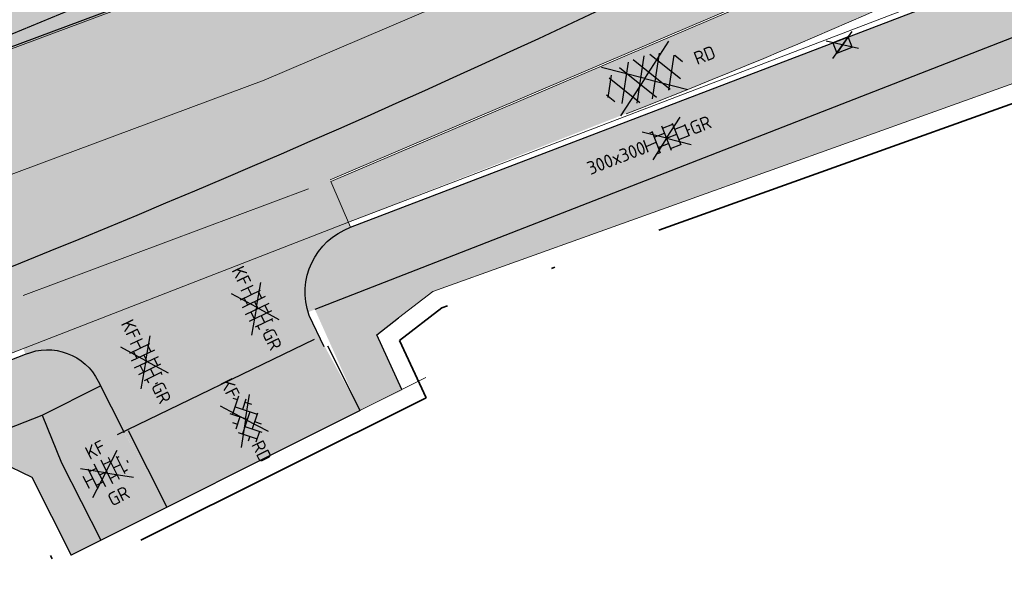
# Model space of a CAD drawing. Header units: metres. Extents: x 132493 to 135358, y 502695 to 503216.
# Tile 7 of 37: x 132621 to 132648, y 502773 to 502788. Entities that reach past the tile are written whole.
import ezdxf
from ezdxf.enums import TextEntityAlignment as Align

# ---------------------------------------------------------------- set-up
doc = ezdxf.new("R2010")
doc.units = ezdxf.units.M
doc.linetypes.add('XX-PROJECTGRENS', pattern=[18, 12, -3, 0, -3])
for name, color, linetype, lineweight, plot in [('ARC- frezen asfalt rood', 232, 'Continuous', 20, False), ('ARC- frezen asfalt zwart', 174, 'Continuous', 35, False), ('ARC- groen', 92, 'Continuous', 35, False), ('ARC- opbreken bss kf kv rood', 10, 'Continuous', 20, False), ('ARC-opbreken asfalt rood', 11, 'Continuous', 20, False), ('ARC-opbreken asfalt zwart', 252, 'Continuous', 20, False), ('ARC-opbreken bss kf hv grijs', 220, 'Continuous', 20, False)]:
    doc.layers.add(name, color=color, linetype=linetype, lineweight=lineweight, plot=plot)
doc.layers.add('ARC-opbreken karteltegels 300x300', color=9, linetype='Continuous', plot=False)
for name, color, linetype, lineweight in [('B-WE-VH-KANTVERHARDING-G', 2, 'Continuous', 25), ('N-WE-KG-GRENS_WERKGRENS-G', 5, 'XX-PROJECTGRENS', 35), ('N-WE-VH-KANTVERHARDING-G', 2, 'Continuous', 18), ('N-WE-VH-VERHARDING_ASFALT_ZAAGSNEDE-G', 7, 'VH-ZAAGSNEDE', 25), ('N03-WE-VH-KANTVERHARDING-G', 2, 'Continuous', 25), ('V-WE-RI-KOLK-S', 7, 'Continuous', 25), ('V-WE-VH-GOOT_TEGEL-G', 170, 'Continuous', 18), ('V-WE-VH-KANTOPSLUITING_OPSLUITBAND_60X150-G', 32, 'VH-OPSLUITBAND_60X150-V', 25), ('V-WE-VH-KANTOPSLUITING_TROTTOIRBAND_130 150-G', 210, 'VH-TROTTOIRBAND_130-150-V', 25), ('V-WE-VH-KANTOPSLUITING_TROTTOIRBAND_180 200-G', 10, 'VH-TROTTOIRBAND_180-200-V', 25), ('V-WE-VH-VERHARDING_ASFALT-S', 2, 'Continuous', 25), ('V-WE-VH-VERHARDING_BETONSTRAATSTEEN_HALFSTEENS-S', 2, 'Continuous', 25), ('V-WE-VH-VERHARDING_BETONSTRAATSTEEN_KEPER-S', 2, 'Continuous', 25), ('V-WE-VH-VERHARDING_TEGEL_HALFST-S', 2, 'Continuous', 25), ('V-WE-VW-MARKERING_LANGS_STREEP_13_010-G', 7, 'VW-1-3_STREEP-V', 13), ('V-WE-VW-MARKERING_LANGS_STREEP_DOORGETROKKEN_010-G', 7, 'CONTINUOUS-V', 13)]:
    doc.layers.add(name, color=color, linetype=linetype, lineweight=lineweight)
doc.styles.add('NLCS-ISO', font='NLCS-ISO.ttf')
doc.linetypes.add('CONTINUOUS-V', pattern='A,3.5,[24,NLCS.SHX,S=0.5,R=0,X=0,Y=0],3.5', length=7)
doc.linetypes.add('VH-OPSLUITBAND_60X150-V', pattern='A,4,-2,2,-2,2,[24,NLCS.SHX,S=1,R=0,X=0,Y=0],2,-2,2,-2', length=20)
doc.linetypes.add('VH-TROTTOIRBAND_130-150-V', pattern='A,2.5,[24,NLCS.SHX,S=1,R=0,X=0,Y=0],2.5,-2,2,-2,2,-2', length=15)
doc.linetypes.add('VH-TROTTOIRBAND_180-200-V', pattern='A,5,[24,NLCS.SHX,S=1,R=0,X=0,Y=0],5,-2,2,-2,2,-2', length=20)
doc.linetypes.add('VH-ZAAGSNEDE', pattern='A,1e-05,-2.54,[181,NLCS.SHX,S=2.54,R=0,X=-2.54,Y=0],-5.08,[181,NLCS.SHX,S=2.54,R=180,X=2.54,Y=0],-2.54', length=10.16001)
doc.linetypes.add('VW-1-3_STREEP-V', pattern='A,1,-3,0.5,[24,NLCS.SHX,S=0.5,R=0,X=0,Y=0],0.5,-3', length=8)

# ---------------------------------------------------------------- blocks, each defined once
blk = doc.blocks.new('V-SVH-BSS_KEIFORMAAT_HALFST_KL-SO')
for p, q in [((3.33066907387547e-16, -1.215633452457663e-16), (-2.795956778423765, 2.012935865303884)), ((-1.871609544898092, -1.501752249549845), (-1.871609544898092, 1.501752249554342)), ((-0.8216095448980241, -1.746491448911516), (-0.8216095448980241, 1.74649144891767)), ((3.33066907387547e-16, -2.464634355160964e-16), (2.795956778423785, 2.012935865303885)), ((0.2283904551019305, -1.795922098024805), (0.2283904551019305, 1.795922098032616)), ((1.278390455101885, -1.667504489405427), (1.278390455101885, 1.667504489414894)), ((-2.921609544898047, -0.9167434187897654), (-2.921609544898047, 0.9167434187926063)), ((-2.921609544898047, 0.0855414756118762), (-1.871609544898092, 0.0855414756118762)), ((-1.871609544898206, 1.135541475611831), (-0.8216095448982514, 1.135541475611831)), ((-0.8216095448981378, 0.0855414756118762), (0.2283904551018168, 0.0855414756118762)), ((0.2283904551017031, 1.135541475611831), (1.278390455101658, 1.135541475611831)), ((1.278390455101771, 0.0855414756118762), (2.328390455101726, 0.0855414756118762)), ((2.328390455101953, -1.309937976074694), (2.328390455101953, 1.309937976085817)), ((2.328390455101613, 1.135541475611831), (2.634101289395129, 1.135541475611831)), ((3.378390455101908, -0.1772992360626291), (3.378390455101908, 0.1772992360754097)), ((3.378390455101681, 0.0855414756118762), (3.391063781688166, 0.0855414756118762)), ((0, -1.215633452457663e-16), (-3.12887873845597, -2.252621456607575)), ((-1.871609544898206, -0.964458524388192), (-0.8216095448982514, -0.964458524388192)), ((6.661338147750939e-16, -2.464634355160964e-16), (3.12887873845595, -2.252621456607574)), ((0.2283904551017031, -0.964458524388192), (1.278390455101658, -0.964458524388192)), ((2.328390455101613, -0.964458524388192), (2.866444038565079, -0.964458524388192))]:
    blk.add_line(p, q)
at = {"style": 'NLCS-ISO'}
blk.add_attdef('FORMAAT', text='', height=1.8, dxfattribs=at).set_placement((-3.39489953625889, -4.18367562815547e-15), align=Align.MIDDLE_RIGHT)
blk.add_attdef('KLEUR', text='', height=1.8, dxfattribs=at).set_placement((3.39489953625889, -9.094947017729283e-16), align=Align.MIDDLE_LEFT)
at = {"style": 'NLCS-ISO', "flags": 1}
blk.add_attdef('FUNCTIE', text='', height=1.8, dxfattribs=at).set_placement((0.1159930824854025, -3.584775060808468), align=Align.MIDDLE_CENTER)
blk = doc.blocks.new('V-SVH-BSS_KEIFORMAAT_KEPER_KL-SO')
for p, q in [((3.33066907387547e-16, -1.215633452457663e-16), (-2.795956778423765, 2.012935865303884)), ((-2.150701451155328, -0.5274137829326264), (0.07668490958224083, 1.699972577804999)), ((-2.150701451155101, 0.9575104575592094), (-1.491136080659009, 1.61707582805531)), ((-0.0233001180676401, 1.799957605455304), (1.56160915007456, 0.2150483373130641)), ((3.33066907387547e-16, -2.464634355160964e-16), (2.795956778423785, 2.012935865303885)), ((0.819147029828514, 0.9575104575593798), (1.48126162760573, 1.619625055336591)), ((-3.361200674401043, -0.2529887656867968), (-2.893163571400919, 0.2150483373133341)), ((-3.230866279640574, 0.552751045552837), (-1.408239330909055, -1.269875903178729)), ((-2.443047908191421, 1.249856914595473), (-1.408239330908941, 0.2150483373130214)), ((-1.697265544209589, -1.558902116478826), (0.07668490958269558, 0.2150483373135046)), ((-0.6657772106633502, 0.9575104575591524), (1.561609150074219, -1.269875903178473)), ((0.8191470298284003, -0.5274137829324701), (2.540532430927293, 1.193971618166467)), ((1.135075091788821, -1.696409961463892), (3.046533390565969, 0.2150483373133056)), ((2.304071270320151, 0.9575104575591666), (3.386689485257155, -0.1251077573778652)), ((0, -1.215633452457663e-16), (-3.12887873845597, -2.252621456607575)), ((-0.6657772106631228, -0.5274137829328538), (0.5803163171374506, -1.773507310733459)), ((-0.4383699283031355, -1.784930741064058), (0.0766849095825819, -1.269875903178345)), ((6.661338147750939e-16, -2.464634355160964e-16), (3.12887873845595, -2.252621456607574)), ((2.304071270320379, -0.5274137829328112), (2.796901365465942, -1.020243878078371))]:
    blk.add_line(p, q)
at = {"style": 'NLCS-ISO'}
blk.add_attdef('FORMAAT', text='', height=1.8, dxfattribs=at).set_placement((-3.394710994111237, -0.01897021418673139), align=Align.MIDDLE_RIGHT)
blk.add_attdef('KLEUR', text='', height=1.8, dxfattribs=at).set_placement((3.39489953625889, -7.275957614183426e-16), align=Align.MIDDLE_LEFT)
at = {"style": 'NLCS-ISO', "flags": 1}
blk.add_attdef('FUNCTIE', text='', height=1.8, dxfattribs=at).set_placement((0.1159930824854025, -3.584775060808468), align=Align.MIDDLE_CENTER)
blk = doc.blocks.new('V-SVH-TEGEL_300X300_DIK_HALFST_KL-SO')
at = {"transparency": 33554636}
h = blk.add_hatch(color=21, dxfattribs=at)
h.dxf.hatch_style = 1
h.paths.add_polyline_path([(1.110223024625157e-15, 0.7500000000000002), (-1.499999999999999, 0.7500000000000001), (-1.499999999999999, -0.75), (1.221245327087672e-15, -0.7500000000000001)])
h.paths.add_polyline_path([(1.500000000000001, 1.5), (1.221245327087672e-15, 1.5), (1.221245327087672e-15, 0), (1.500000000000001, 0)])
h.paths.add_polyline_path([(1.500000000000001, 0), (1.221245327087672e-15, 0), (1.221245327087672e-15, -0.7500000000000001), (1.221245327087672e-15, -1.5), (1.500000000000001, -1.5)])
h.paths.add_polyline_path([(3, 0.7500000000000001), (1.500000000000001, 0.75), (1.500000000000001, 0), (1.500000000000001, -0.7500000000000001), (3, -0.7500000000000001)])
at = {"ltscale": 0.1}
for p, q in [((7.789103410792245e-16, -9.893538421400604e-16), (-2.789007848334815, 2.00793301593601)), ((7.789103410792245e-16, -9.893538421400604e-16), (2.789007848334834, 2.00793301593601)), ((4.475976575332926e-16, -9.893538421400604e-16), (-2.80811061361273, -2.021685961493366)), ((1.110223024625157e-15, -9.893538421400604e-16), (2.808110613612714, -2.021685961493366))]:
    blk.add_line(p, q, dxfattribs=at)
for p, q in [((-1.83708385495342, 1.5), (-1.499999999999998, 1.5)), ((-1.499999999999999, -1.600165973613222), (-1.499999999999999, 1.600165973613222)), ((1.110223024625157e-15, -1.78372119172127), (1.110223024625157e-15, 1.78372119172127)), ((2.220446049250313e-15, 1.5), (1.500000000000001, 1.5)), ((1.500000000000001, -1.600165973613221), (1.500000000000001, 1.600165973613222)), ((-3.08021532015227, 0.7500000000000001), (-2.999999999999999, 0.7500000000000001)), ((-2.999999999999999, -0.8349495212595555), (-2.999999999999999, 0.834949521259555)), ((-2.999999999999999, 0), (-1.499999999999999, 0)), ((-1.499999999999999, 0.7500000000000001), (1.110223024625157e-15, 0.7500000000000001)), ((0, 0), (1.500000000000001, 0)), ((1.500000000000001, 0.7500000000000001), (3, 0.7500000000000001)), ((3, -0.8349495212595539), (3, 0.8349495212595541)), ((3, 0), (3.39489953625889, 0)), ((-3.08021532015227, -0.7500000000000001), (-3, -0.7500000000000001)), ((-1.5, -0.7500000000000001), (0, -0.7500000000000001)), ((1.499999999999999, -0.7500000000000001), (3, -0.7500000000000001)), ((-1.837083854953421, -1.5), (-1.499999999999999, -1.5)), ((1.110223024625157e-15, -1.5), (1.500000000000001, -1.5))]:
    blk.add_line(p, q)
at = {"style": 'NLCS-ISO'}
blk.add_attdef('FORMAAT', text='', height=1.8, dxfattribs=at).set_placement((-3.18021532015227, -2.887924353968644e-16), align=Align.MIDDLE_RIGHT)
blk.add_attdef('KLEUR', text='', height=1.8, dxfattribs=at).set_placement((3.49489953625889, -6.891423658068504e-16), align=Align.MIDDLE_LEFT)
at = {"style": 'NLCS-ISO', "flags": 1}
blk.add_attdef('FUNCTIE', text='', height=1.8, dxfattribs=at).set_placement((0.1159930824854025, -3.584775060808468), align=Align.MIDDLE_CENTER)
blk = doc.blocks.new('V-SRI-KOLK_TROTTOIR-SO')
blk.add_hatch(color=256).paths.add_polyline_path([(1.12499999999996, 0.7499999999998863), (-1.124999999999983, 0.7499999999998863), (-1.124999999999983, -0.7499999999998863)])
at = {"ltscale": 0.1}
for p, q in [((-1.875000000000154, 1.25), (1.875000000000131, -1.25)), ((1.875000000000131, 1.25), (-1.875000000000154, -1.25))]:
    blk.add_line(p, q, dxfattribs=at)
blk.add_line((-1.124999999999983, -0.7499999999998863), (1.12499999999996, 0.7499999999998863))
at = {"flags": 128}
blk.add_lwpolyline([(-1.124999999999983, -0.7499999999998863), (1.12499999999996, -0.7499999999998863), (1.12499999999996, 0.7499999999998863), (-1.124999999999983, 0.7499999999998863)], close=True, dxfattribs=at)
blk = doc.blocks.new('V-SVH-ASFALT-SO')
for p, q in [((1.110223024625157e-16, -2.498001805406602e-16), (-4.895333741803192, 3.524372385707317)), ((1.110223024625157e-16, -4.024558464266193e-16), (4.895333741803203, 3.524372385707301)), ((-3.33066907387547e-16, -2.498001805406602e-16), (-4.895333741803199, -3.524372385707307)), ((5.551115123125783e-16, -4.024558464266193e-16), (4.895333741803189, -3.524372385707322))]:
    blk.add_line(p, q)
at = {"ltscale": 0.1}
for p, q in [((-4.100111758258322, -2.048697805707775), (-1.242826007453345, 2.900266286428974)), ((-2.190445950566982, -2.741059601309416), (1.077105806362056, 2.918506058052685)), ((2.677281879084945, -2.619009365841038), (-0.5432607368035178, 2.959134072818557)), ((4.510772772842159, -1.794708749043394), (1.852845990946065, 2.808955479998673)), ((-5.554205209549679, -0.567261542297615), (-4.018330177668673, 2.092952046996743)), ((-1.82940820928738, -2.81319315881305), (-4.495765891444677, 1.805073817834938)), ((0.5636441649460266, -2.958081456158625), (-2.659220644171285, 2.624084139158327)), ((-0.01487396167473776, -2.972858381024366), (3.131131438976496, 2.476182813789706)), ((2.466129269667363, -2.675634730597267), (4.87972582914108, 1.504837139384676)), ((5.637525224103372, 0.2536987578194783), (4.955691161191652, 1.434669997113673)), ((-4.910060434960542, -1.477346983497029), (-5.644711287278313, -0.2048943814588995))]:
    blk.add_line(p, q, dxfattribs=at)
at = {"style": 'NLCS-ISO'}
blk.add_attdef('KLEUR', text='', height=1.8, dxfattribs=at).set_placement((7.295467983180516, 1.13686837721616e-13), align=Align.MIDDLE_LEFT)
at = {"style": 'NLCS-ISO', "flags": 1}
blk.add_attdef('FUNCTIE', text='', height=1.8, dxfattribs=at).set_placement((0.1159930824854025, -3.584775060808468), align=Align.MIDDLE_CENTER)

msp = doc.modelspace()

# ---------------------------------------------------------------- hatches: boundary and pattern name
at = {"layer": 'ARC- frezen asfalt rood', "transparency": 33554559}
h = msp.add_hatch(color=256, dxfattribs=at)
h.dxf.hatch_style = 1
edge = h.paths.add_edge_path()
edge.add_line((132606.9074913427, 502781.6349959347), (132601.9711631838, 502779.6457928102))
edge.add_line((132601.9711631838, 502779.6457928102), (132601.8025762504, 502780.0844041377))
edge.add_line((132601.8025762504, 502780.0844041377), (132607.1200437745, 502782.1282139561))
edge.add_line((132607.1200437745, 502782.1282139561), (132607.9904995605, 502782.4627803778))
edge.add_line((132607.9904995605, 502782.4627803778), (132614.1784228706, 502784.8411566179))
edge.add_arc((132507.6238599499, 503062.0687258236), 297.0000000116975, 291.0246504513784, 298.0560384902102)
edge.add_line((132647.3133283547, 502799.9697894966), (132655.8336121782, 502804.3530980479))
edge.add_line((132655.8336121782, 502804.3530980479), (132662.330889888, 502808.0191114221))
edge.add_line((132662.330889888, 502808.0191114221), (132662.917157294, 502807.0563820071))
edge.add_line((132662.917157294, 502807.0563820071), (132658.7071933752, 502804.4430879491))
edge.add_line((132658.7071933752, 502804.4430879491), (132650.1431581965, 502800.0826974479))
edge.add_line((132650.1431581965, 502800.0826974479), (132641.5791230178, 502795.7223069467))
edge.add_line((132641.5791230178, 502795.7223069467), (132634.0089774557, 502792.486417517))
edge.add_line((132634.0089774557, 502792.486417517), (132626.4388318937, 502789.2505280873))
edge.add_line((132626.4388318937, 502789.2505280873), (132622.0922223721, 502787.6265798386))
edge.add_line((132622.0922223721, 502787.6265798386), (132617.7456128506, 502786.0026315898))
edge.add_line((132617.7456128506, 502786.0026315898), (132606.9074913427, 502781.6349959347))
at = {"layer": 'ARC- frezen asfalt zwart', "transparency": 33554559}
h = msp.add_hatch(color=256, dxfattribs=at)
h.dxf.hatch_style = 1
edge = h.paths.add_edge_path()
edge.add_line((132610.477823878, 502777.1515689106), (132603.9013782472, 502774.6238611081))
edge.add_line((132603.9013782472, 502774.6238611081), (132601.9711866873, 502779.645723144))
edge.add_line((132601.9711866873, 502779.645723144), (132609.8605039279, 502782.8250253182))
edge.add_line((132609.8605039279, 502782.8250253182), (132615.4185538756, 502785.0648541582))
edge.add_line((132615.4185538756, 502785.0648541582), (132616.9571850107, 502785.6849044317))
edge.add_line((132616.9571850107, 502785.6849044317), (132617.7456128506, 502786.0026315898))
edge.add_line((132617.7456128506, 502786.0026315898), (132622.0922223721, 502787.6265798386))
edge.add_line((132622.0922223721, 502787.6265798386), (132626.4388318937, 502789.2505280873))
edge.add_line((132626.4388318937, 502789.2505280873), (132634.0089774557, 502792.486417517))
edge.add_line((132634.0089774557, 502792.486417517), (132641.5791230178, 502795.7223069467))
edge.add_line((132641.5791230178, 502795.7223069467), (132658.0890852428, 502804.1283773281))
edge.add_line((132658.0890852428, 502804.1283773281), (132658.7071933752, 502804.4430879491))
edge.add_line((132658.7071933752, 502804.4430879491), (132662.917157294, 502807.0563820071))
edge.add_line((132662.917157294, 502807.0563820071), (132665.1404071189, 502803.4055087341))
edge.add_line((132665.1404071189, 502803.4055087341), (132660.5996610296, 502800.6944218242))
edge.add_line((132660.5996610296, 502800.6944218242), (132641.2498470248, 502790.2926818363))
edge.add_arc((132507.6238599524, 503062.0687258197), 302.8500000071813, 291.02465045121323, 296.1822770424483, ccw=False)
edge.add_line((132616.2772248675, 502779.3806135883), (132610.477823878, 502777.1515689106))
at = {"layer": 'ARC- groen', "transparency": 33554559}
h = msp.add_hatch(color=256, dxfattribs=at)
h.dxf.hatch_style = 1
edge = h.paths.add_edge_path()
edge.add_line((132631.4054424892, 502777.7916787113), (132630.256841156, 502777.247423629))
edge.add_line((132630.256841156, 502777.247423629), (132629.0307205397, 502779.9901028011))
edge.add_line((132629.0307205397, 502779.9901028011), (132655.8488824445, 502790.46102311))
edge.add_line((132655.8488824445, 502790.46102311), (132673.7791809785, 502796.9048593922))
edge.add_line((132673.7791809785, 502796.9048593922), (132680.6767034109, 502798.1287400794))
edge.add_line((132680.6767034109, 502798.1287400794), (132702.8041054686, 502805.7911155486))
edge.add_line((132702.8041054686, 502805.7911155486), (132706.0666608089, 502803.4513689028))
edge.add_line((132706.0666608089, 502803.4513689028), (132709.5320707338, 502801.4656345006))
edge.add_line((132709.5320707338, 502801.4656345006), (132714.3589433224, 502799.6839681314))
edge.add_line((132714.3589433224, 502799.6839681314), (132718.1829484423, 502799.0334569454))
edge.add_line((132718.1829484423, 502799.0334569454), (132724.9933336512, 502798.3213010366))
edge.add_arc((132719.5625666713, 502813.1759430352), 15.81624541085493, 258.7611903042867, 290.0821055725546, ccw=False)
edge.add_line((132716.4799999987, 502797.6630000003), (132706.478, 502800.1730000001))
edge.add_line((132706.478, 502800.1730000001), (132700.243, 502800.7580000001))
edge.add_line((132700.243, 502800.7580000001), (132690.259, 502798.842))
edge.add_line((132690.259, 502798.842), (132677.518, 502796.707))
edge.add_line((132677.518, 502796.707), (132666.2425, 502792.67975))
edge.add_line((132666.2425, 502792.67975), (132654.9670000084, 502788.6525000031))
edge.add_line((132654.9670000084, 502788.6525000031), (132632.2339999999, 502780.4849999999))
edge.add_line((132632.2339999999, 502780.4849999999), (132630.71, 502779.303))
edge.add_line((132630.71, 502779.303), (132631.4054424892, 502777.7916787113))
h = msp.add_hatch(color=256, dxfattribs=at)
h.dxf.hatch_style = 1
h.paths.add_polyline_path([(132621.342, 502775.434), (132620.472, 502775.846), (132610.2450480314, 502771.94804035), (132578.195402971, 502759.5484177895), (132554.7621623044, 502750.4691031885), (132553.4366119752, 502749.7693328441), (132547.8280000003, 502747.8660000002), (132551.3844730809, 502750.3379714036), (132572.3897454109, 502757.7742682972), (132599.9834770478, 502768.570769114), (132621.6218336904, 502777.1162757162), (132622.1505094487, 502775.8294411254), (132623.2169049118, 502773.7154443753), (132622.4030303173, 502773.3071184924)])
at = {"layer": 'ARC- opbreken bss kf kv rood', "transparency": 33554559}
h = msp.add_hatch(color=256, dxfattribs=at)
h.dxf.hatch_style = 1
h.paths.add_polyline_path([(132630.256841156, 502777.247423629), (132625.0074169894, 502774.6137552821), (132623.8315563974, 502776.6764956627), (132629.1525671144, 502779.2452772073)])
at = {"layer": 'ARC-opbreken asfalt rood', "transparency": 33554559}
h = msp.add_hatch(color=256, dxfattribs=at)
h.dxf.hatch_style = 1
edge = h.paths.add_edge_path()
edge.add_line((132642.4084900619, 502789.0078917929), (132629.4654233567, 502783.4753254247))
edge.add_line((132629.4654233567, 502783.4753254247), (132629.9390061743, 502782.3674102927))
edge.add_line((132629.9390061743, 502782.3674102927), (132639.0987539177, 502785.9507348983))
edge.add_arc((132573.7762453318, 502948.528686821), 175.2102182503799, 291.8898632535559, 297.8708558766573)
edge.add_arc((132551.3801495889, 502988.3743146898), 220.9067304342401, 298.1746233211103, 302.8322718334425)
edge.add_line((132671.151708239, 502802.7549264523), (132674.9798542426, 502805.1379552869))
edge.add_arc((132675.5568956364, 502804.9336349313), 0.6121466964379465, 130.4787349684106, 160.5018280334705, ccw=False)
edge.add_line((132675.159510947, 502805.3992624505), (132683.8168412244, 502811.8594456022))
edge.add_line((132683.8168412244, 502811.8594456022), (132688.2240719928, 502815.1481636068))
edge.add_line((132688.2240719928, 502815.1481636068), (132692.111493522, 502818.0489949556))
edge.add_line((132692.111493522, 502818.0489949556), (132691.1696907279, 502819.2533457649))
edge.add_line((132691.1696907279, 502819.2533457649), (132681.8789308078, 502811.9880452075))
edge.add_line((132681.8789308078, 502811.9880452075), (132674.0493462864, 502806.3161088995))
edge.add_arc((132487.1648960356, 503110.3812189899), 356.905294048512, 295.78347378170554, 301.57570907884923, ccw=False)
h = msp.add_hatch(color=256, dxfattribs=at)
h.dxf.hatch_style = 1
edge = h.paths.add_edge_path()
edge.add_arc((132507.4783668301, 503061.9957036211), 296.9999999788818, 293.5335926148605, 298.0560384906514)
edge.add_line((132647.1678352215, 502799.8967673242), (132640.9221690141, 502796.9833740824))
edge.add_arc((132211.4670437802, 503791.3016666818), 1083.097674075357, 291.10233250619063, 293.35995556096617, ccw=False)
edge.add_line((132601.4198855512, 502780.8377372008), (132584.2963725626, 502774.2436177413))
edge.add_line((132584.2963725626, 502774.2436177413), (132555.0181968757, 502762.8935225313))
edge.add_line((132555.0181968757, 502762.8935225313), (132554.6595542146, 502762.9679163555))
edge.add_line((132554.6595542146, 502762.9679163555), (132549.6413489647, 502761.1410581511))
edge.add_line((132549.6413489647, 502761.1410581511), (132546.631757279, 502758.8619718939))
edge.add_line((132546.631757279, 502758.8619718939), (132609.595622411, 502783.0626210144))
edge.add_line((132609.595622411, 502783.0626210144), (132617.518882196, 502786.1332651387))
edge.add_line((132617.518882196, 502786.1332651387), (132626.0665090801, 502789.6983431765))
at = {"layer": 'ARC-opbreken asfalt zwart', "transparency": 33554559}
h = msp.add_hatch(color=256, dxfattribs=at)
h.dxf.hatch_style = 1
edge = h.paths.add_edge_path()
edge.add_line((132542.6574000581, 502737.6582342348), (132541.5642100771, 502739.9460541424))
edge.add_arc((132549.1544326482, 502743.8116374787), 8.517876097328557, 156.3459370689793, 206.989042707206, ccw=False)
edge.add_arc((132549.0310849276, 502744.0400568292), 8.314781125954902, 105.3222990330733, 157.4467454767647, ccw=False)
edge.add_line((132546.8339170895, 502752.0592861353), (132552.2134781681, 502753.9740788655))
edge.add_line((132552.2134781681, 502753.9740788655), (132557.5932724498, 502755.8889546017))
edge.add_line((132557.5932724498, 502755.8889546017), (132570.3060108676, 502760.5562361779))
edge.add_line((132570.3060108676, 502760.5562361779), (132587.2085848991, 502767.0628532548))
edge.add_line((132587.2085848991, 502767.0628532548), (132604.3378343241, 502773.6454104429))
edge.add_line((132604.3378343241, 502773.6454104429), (132610.3522363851, 502776.0152365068))
edge.add_line((132610.3522363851, 502776.0152365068), (132610.7914440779, 502774.89186464))
edge.add_line((132610.7914440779, 502774.89186464), (132629.946172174, 502782.3674725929))
edge.add_line((132629.946172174, 502782.3674725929), (132629.4457708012, 502783.521301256))
edge.add_line((132629.4457708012, 502783.521301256), (132636.8794727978, 502786.6988673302))
edge.add_line((132636.8794727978, 502786.6988673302), (132644.3131747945, 502789.8764334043))
edge.add_line((132644.3131747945, 502789.8764334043), (132659.3371157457, 502797.8111709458))
edge.add_line((132659.3371157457, 502797.8111709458), (132674.02161844, 502806.3577633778))
edge.add_line((132674.02161844, 502806.3577633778), (132681.8495977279, 502812.0285368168))
edge.add_line((132681.8495977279, 502812.0285368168), (132686.4735523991, 502815.6490851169))
edge.add_line((132686.4735523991, 502815.6490851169), (132691.0975070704, 502819.269633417))
edge.add_line((132691.0975070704, 502819.269633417), (132692.111493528, 502818.0489949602))
edge.add_line((132692.111493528, 502818.0489949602), (132700.8198885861, 502824.8224037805))
edge.add_arc((132705.8126267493, 502825.7804194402), 5.083820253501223, 128.3147865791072, 190.8619944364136, ccw=False)
edge.add_line((132702.6607520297, 502829.7692681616), (132707.6340645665, 502834.2650724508))
edge.add_line((132707.6340645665, 502834.2650724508), (132703.6845605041, 502838.6724343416))
edge.add_line((132703.6845605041, 502838.6724343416), (132700.4295760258, 502835.6602799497))
edge.add_arc((132697.8671535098, 502839.2314731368), 4.395387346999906, 291.83038647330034, 305.66040768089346, ccw=False)
edge.add_line((132699.5016231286, 502835.1512845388), (132693.1849634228, 502830.3395372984))
edge.add_line((132693.1849634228, 502830.3395372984), (132691.5953764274, 502829.1161219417))
edge.add_line((132691.5953764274, 502829.1161219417), (132692.3128260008, 502828.1875244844))
edge.add_line((132692.3128260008, 502828.1875244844), (132685.5311444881, 502822.9564708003))
edge.add_line((132685.5311444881, 502822.9564708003), (132677.9232088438, 502817.087039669))
edge.add_line((132677.9232088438, 502817.087039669), (132674.1875716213, 502814.3808556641))
edge.add_line((132674.1875716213, 502814.3808556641), (132670.4519343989, 502811.6746716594))
edge.add_line((132670.4519343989, 502811.6746716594), (132664.5918498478, 502808.0370813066))
edge.add_line((132664.5918498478, 502808.0370813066), (132662.9435269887, 502807.0139009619))
edge.add_line((132662.9435269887, 502807.0139009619), (132665.1404071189, 502803.4055087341))
edge.add_arc((132507.6238599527, 503062.0687258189), 302.850000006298, 291.02465045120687, 301.3399036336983, ccw=False)
edge.add_line((132616.2772248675, 502779.3806135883), (132603.9013782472, 502774.6238611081))
edge.add_line((132603.9013782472, 502774.6238611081), (132601.8014091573, 502780.0874406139))
edge.add_line((132601.8014091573, 502780.0874406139), (132598.5355846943, 502778.8287106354))
edge.add_line((132598.5355846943, 502778.8287106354), (132600.6343866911, 502773.3681676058))
edge.add_line((132600.6343866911, 502773.3681676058), (132586.8220156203, 502768.0592758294))
edge.add_line((132586.8220156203, 502768.0592758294), (132569.9624061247, 502761.5791543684))
edge.add_line((132569.9624061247, 502761.5791543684), (132548.8760524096, 502753.474451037))
edge.add_line((132548.8760524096, 502753.474451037), (132546.915124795, 502758.5762803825))
edge.add_line((132546.915124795, 502758.5762803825), (132545.2169418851, 502757.9103835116))
edge.add_arc((132550.2329967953, 502743.8358061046), 14.941704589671, 109.6156177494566, 156.7877672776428)
edge.add_arc((132550.2329967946, 502743.8358061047), 14.94170458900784, 156.7877672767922, 203.9599168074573)
edge.add_line((132536.5788221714, 502737.7680180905), (132537.7063082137, 502735.2924518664))
edge.add_line((132537.7063082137, 502735.2924518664), (132542.6574000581, 502737.6582342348))
at = {"layer": 'ARC-opbreken bss kf hv grijs', "transparency": 33554559}
h = msp.add_hatch(color=256, dxfattribs=at)
h.dxf.hatch_style = 1
edge = h.paths.add_edge_path()
edge.add_line((132623.8310050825, 502776.6762294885), (132623.1454348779, 502778.0379318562))
edge.add_arc((132621.7640879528, 502777.3531518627), 1.541766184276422, 26.36915725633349, 112.8269799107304)
edge.add_line((132621.1659603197, 502778.7741678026), (132621.1073290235, 502778.9246953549))
edge.add_line((132621.1073290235, 502778.9246953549), (132629.946172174, 502782.3674725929))
edge.add_line((132629.946172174, 502782.3674725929), (132629.9989921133, 502782.2270772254))
edge.add_arc((132630.6530451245, 502780.4552698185), 1.888673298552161, 110.2613489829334, 199.2760913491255)
edge.add_line((132628.8702531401, 502779.8317799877), (132629.1525671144, 502779.2452772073))
edge.add_line((132629.1525671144, 502779.2452772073), (132623.8310050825, 502776.6762294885))
h = msp.add_hatch(color=256, dxfattribs=at)
h.dxf.hatch_style = 1
h.paths.add_polyline_path([(132623.2169049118, 502773.7154443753), (132622.6789270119, 502774.7700329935), (132622.1420999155, 502775.825198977), (132621.6218336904, 502777.1162757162), (132623.2075208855, 502777.9146145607), (132623.8475663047, 502776.6433350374), (132625.0074169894, 502774.6137552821)])
at = {"layer": 'ARC-opbreken karteltegels 300x300', "transparency": 33554559}
h = msp.add_hatch(color=256, dxfattribs=at)
h.dxf.hatch_style = 1
edge = h.paths.add_edge_path()
edge.add_line((132633.2482602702, 502781.6345129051), (132628.8427541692, 502779.9168150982))
edge.add_arc((132630.6530451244, 502780.4552698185), 1.888673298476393, 110.2613489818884, 196.5646350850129, ccw=False)
edge.add_line((132629.9989921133, 502782.2270772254), (132634.7720377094, 502784.0554736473))
edge.add_line((132634.7720377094, 502784.0554736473), (132642.1897257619, 502786.8969454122))
edge.add_line((132642.1897257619, 502786.8969454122), (132654.3804594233, 502791.5668136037))
edge.add_line((132654.3804594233, 502791.5668136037), (132663.0720953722, 502794.9112943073))
edge.add_line((132663.0720953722, 502794.9112943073), (132670.995460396, 502797.7072650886))
edge.add_line((132670.995460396, 502797.7072650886), (132678.9188254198, 502800.5032358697))
edge.add_line((132678.9188254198, 502800.5032358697), (132679.2259880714, 502800.6083953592))
edge.add_line((132679.2259880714, 502800.6083953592), (132687.1944527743, 502803.336460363))
edge.add_line((132687.1944527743, 502803.336460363), (132689.3474842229, 502804.0763302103))
edge.add_line((132689.3474842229, 502804.0763302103), (132689.4998429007, 502803.6529074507))
edge.add_line((132689.4998429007, 502803.6529074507), (132689.9232656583, 502803.8052661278))
edge.add_line((132689.9232656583, 502803.8052661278), (132689.7709069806, 502804.2286888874))
edge.add_line((132689.7709069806, 502804.2286888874), (132696.4081840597, 502806.4954856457))
edge.add_line((132696.4081840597, 502806.4954856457), (132696.6067346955, 502805.6183091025))
edge.add_line((132696.6067346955, 502805.6183091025), (132679.5278511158, 502799.7413500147))
edge.add_line((132679.5278511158, 502799.7413500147), (132679.7267183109, 502799.1663593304))
edge.add_line((132679.7267183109, 502799.1663593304), (132696.8038438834, 502805.0457952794))
edge.add_line((132696.8038438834, 502805.0457952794), (132697.2158545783, 502803.8559911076))
edge.add_line((132697.2158545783, 502803.8559911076), (132680.6767034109, 502798.1287400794))
edge.add_line((132680.6767034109, 502798.1287400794), (132673.7791809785, 502796.9048593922))
edge.add_line((132673.7791809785, 502796.9048593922), (132665.4040632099, 502793.9134610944))
edge.add_line((132665.4040632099, 502793.9134610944), (132657.0289454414, 502790.9220627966))
edge.add_line((132657.0289454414, 502790.9220627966), (132651.4649124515, 502788.7449030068))
edge.add_line((132651.4649124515, 502788.7449030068), (132647.247372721, 502787.1004929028))
edge.add_line((132647.247372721, 502787.1004929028), (132637.4658000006, 502783.2789230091))
edge.add_line((132637.4658000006, 502783.2789230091), (132633.2482602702, 502781.6345129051))
h = msp.add_hatch(color=256, dxfattribs=at)
h.dxf.hatch_style = 1
edge = h.paths.add_edge_path()
edge.add_line((132544.7417946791, 502745.8968218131), (132544.9251997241, 502743.4912568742))
edge.add_line((132544.9251997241, 502743.4912568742), (132543.7402090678, 502742.4525971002))
edge.add_line((132543.7402090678, 502742.4525971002), (132543.4485721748, 502742.2477393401))
edge.add_line((132543.4485721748, 502742.2477393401), (132542.8755658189, 502744.1599729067))
edge.add_arc((132545.9839112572, 502745.4896249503), 3.380796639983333, 165.83576451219, 203.159709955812, ccw=False)
edge.add_arc((132545.9839112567, 502745.4896249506), 3.380796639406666, 128.5118190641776, 165.8357645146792, ccw=False)
edge.add_line((132543.8787701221, 502748.1350297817), (132546.3020025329, 502749.9272065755))
edge.add_line((132546.3020025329, 502749.9272065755), (132548.0790296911, 502750.9303576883))
edge.add_line((132548.0790296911, 502750.9303576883), (132559.7547503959, 502755.109902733))
edge.add_line((132559.7547503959, 502755.109902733), (132571.4304711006, 502759.2894477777))
edge.add_line((132571.4304711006, 502759.2894477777), (132579.7222907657, 502762.5406703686))
edge.add_line((132579.7222907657, 502762.5406703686), (132588.0141104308, 502765.7918929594))
edge.add_line((132588.0141104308, 502765.7918929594), (132596.3657073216, 502769.071272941))
edge.add_line((132596.3657073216, 502769.071272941), (132604.7173042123, 502772.3506529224))
edge.add_line((132604.7173042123, 502772.3506529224), (132612.941632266, 502775.5624103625))
edge.add_line((132612.941632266, 502775.5624103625), (132621.1659603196, 502778.7741678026))
edge.add_arc((132621.7640879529, 502777.353151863), 1.54176618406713, 26.369157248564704, 112.8269799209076, ccw=False)
edge.add_line((132623.1454348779, 502778.0379318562), (132623.2075208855, 502777.9146145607))
edge.add_line((132623.2075208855, 502777.9146145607), (132621.6218336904, 502777.1162757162))
edge.add_line((132621.6218336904, 502777.1162757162), (132613.5519608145, 502773.9483889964))
edge.add_line((132613.5519608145, 502773.9483889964), (132605.4820879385, 502770.7805022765))
edge.add_line((132605.4820879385, 502770.7805022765), (132572.3897454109, 502757.7742682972))
edge.add_line((132572.3897454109, 502757.7742682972), (132558.5303409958, 502752.9472665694))
edge.add_line((132558.5303409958, 502752.9472665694), (132551.3844730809, 502750.3379714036))
edge.add_line((132551.3844730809, 502750.3379714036), (132544.7417946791, 502745.8968218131))

# ---------------------------------------------------------------- linework, layer by layer
at = {"layer": 'B-WE-VH-KANTVERHARDING-G', "flags": 128}
for points in [[(132691.5942760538, 502829.1152750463), (132670.0105577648, 502812.7379931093, -0.03729543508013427), (132641.0714827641, 502797.0474983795, -0.01187206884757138), (132584.4474668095, 502774.302191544), (132555.0181968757, 502762.8935225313)], [(132692.2597348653, 502828.2562405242), (132677.8925339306, 502817.1265592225), (132670.424047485, 502811.7162109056), (132658.7071933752, 502804.4430879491), (132641.5791230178, 502795.7223069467), (132626.4388318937, 502789.2505280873), (132617.7456128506, 502786.0026315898), (132601.9753950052, 502779.6474190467), (132584.891399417, 502773.0822511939), (132568.035458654, 502766.5935920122), (132555.3032333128, 502761.919158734), (132545.1994177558, 502757.9572185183, 0.4365979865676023), (132536.5334109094, 502737.7470826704), (132537.7063082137, 502735.2924518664)]]:
    msp.add_lwpolyline(points, format="xyb", dxfattribs=at)
for points in [[(132724.9933336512, 502798.3213010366), (132718.1829484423, 502799.0334569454), (132714.3589433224, 502799.6839681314), (132709.5320707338, 502801.4656345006), (132705.7849471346, 502803.6127952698), (132702.8041054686, 502805.7911155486), (132680.6767034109, 502798.1287400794), (132673.7791809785, 502796.9048593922), (132657.0289454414, 502790.9220627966), (132637.4658000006, 502783.2789230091), (132629.0307205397, 502779.9901028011)], [(132623.6624820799, 502776.594866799), (132629.0174099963, 502779.1802191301)], [(132621.6218336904, 502777.1162757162), (132623.2075208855, 502777.9146145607)], [(132630.256841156, 502777.247423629), (132622.4030303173, 502773.3071184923)], [(132547.828, 502747.8660000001), (132553.347, 502749.718), (132554.466, 502750.36), (132586.1084999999, 502762.6125), (132617.7509999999, 502774.865), (132620.472, 502775.846), (132621.3419999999, 502775.434), (132622.4030303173, 502773.3071184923)]]:
    msp.add_lwpolyline(points, dxfattribs=at)
at = {"layer": 'N-WE-KG-GRENS_WERKGRENS-G', "flags": 128}
msp.add_lwpolyline([(132714.2253158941, 502831.3904483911), (132712.7400949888, 502830.0161407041), (132714.1731425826, 502827.1052403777), (132719.4251604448, 502816.1866046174), (132713.9174027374, 502811.8229371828, 0.04161843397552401), (132718.6427681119, 502809.6287933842, 0.09745513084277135), (132725.8804583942, 502809.0646027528), (132725.8125626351, 502804.7527027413), (132725.6099385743, 502797.8086237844), (132725.1053925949, 502797.8233461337, -0.135959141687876), (132716.3704461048, 502797.1749889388), (132711.3572987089, 502798.4330373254), (132706.3933053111, 502799.6787505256), (132700.2689487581, 502800.2533693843, -0.009927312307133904), (132677.6423638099, 502796.2204368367), (132632.4775441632, 502780.0411305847), (132631.3302142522, 502779.1512723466), (132632.0502299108, 502777.5865491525), (132622.168617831, 502772.6569421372), (132620.9717571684, 502775.0561014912), (132620.4519287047, 502775.3022731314), (132554.7125988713, 502749.9192737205), (132553.5520077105, 502749.2593933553), (132548.0520104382, 502747.4137700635), (132545.4075692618, 502745.6198070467), (132545.4636435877, 502743.7122677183), (132548.2703150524, 502740.2041546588), (132546.1977120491, 502738.5524976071), (132547.2734198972, 502736.3736973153), (132545.773115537, 502735.6868012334), (132549.5112197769, 502726.1300581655), (132550.9953625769, 502723.075728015), (132548.6114247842, 502721.9184287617), (132542.8630033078, 502733.748541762), (132538.4003322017, 502731.5800659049), (132545.6203605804, 502716.6702314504), (132539.1543029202, 502713.582988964), (132538.3787504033, 502715.2073406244), (132538.8299591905, 502715.4227718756, 0.1258055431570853), (132540.8642619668, 502717.121495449), (132538.2229633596, 502722.5858758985), (132533.0917598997, 502720.1696919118), (132531.9897855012, 502722.4959291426), (132537.06849646, 502724.96466485), (132534.5651297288, 502730.1339482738), (132532.6554730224, 502734.0772605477), (132529.4452623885, 502740.761434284, 0.3885101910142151), (132526.4405938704, 502741.9752038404), (132517.3612774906, 502738.5866334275), (132516.3409391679, 502741.2473833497), (132514.3343546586, 502748.3721289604), (132518.7602017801, 502750.017851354), (132518.7078413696, 502750.1586643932), (132537.4658066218, 502757.1237498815), (132545.2267770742, 502760.1067389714), (132545.3430136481, 502759.9905023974), (132617.2179337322, 502787.5652962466, 0.0530358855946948), (132670.1520954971, 502814.1423324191), (132672.3265500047, 502817.6322222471), (132670.7549624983, 502818.6114352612), (132672.1943896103, 502820.9216431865), (132670.4513079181, 502822.0267407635), (132673.8028653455, 502827.2857703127), (132676.7105516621, 502830.3663762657), (132678.6356808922, 502831.8345226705), (132679.3636294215, 502829.7175962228), (132686.5403633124, 502831.996473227), (132685.8887513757, 502832.7922795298), (132687.7843656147, 502834.3444221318), (132685.8924956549, 502836.654941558, -0.03363462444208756), (132681.7567952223, 502842.4619635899), (132688.1466029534, 502846.9156222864), (132694.7811445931, 502837.3968314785), (132696.5537453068, 502838.8858371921), (132699.4390531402, 502838.5227991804), (132704.6475855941, 502843.3276917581), (132708.6928347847, 502846.9399721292), (132708.7889737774, 502849.3249708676), (132723.0757401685, 502862.504571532, 0.07308262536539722), (132734.9296173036, 502877.1697995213), (132757.8275011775, 502915.9053533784), (132758.6960745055, 502915.4095598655), (132759.1679985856, 502916.2078974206), (132760.3906122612, 502915.428677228), (132762.0341197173, 502915.8510020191, -0.02648883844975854), (132766.1507159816, 502921.6317261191), (132767.8034618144, 502923.534666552, -0.1483820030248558), (132790.4768695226, 502936.940914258), (132818.0074301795, 502943.8991565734), (132826.6721795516, 502946.2000181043), (132835.264211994, 502948.5399119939), (132853.030991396, 502954.7204042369), (132855.5430462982, 502955.5943731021), (132893.6670651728, 502969.9346445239), (132911.4250937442, 502976.5518217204), (132985.9372209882, 503003.554560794), (133023.5711726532, 503017.0704657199), (133037.4729290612, 503022.0417912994), (133036.8284805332, 503023.8357818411), (133048.3715800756, 503027.8953449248), (133048.97521697, 503026.1071146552), (133048.9911361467, 503026.1127395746), (133116.4164145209, 503049.9369461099), (133129.5936692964, 503053.9728422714), (133207.8773459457, 503083.0824674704), (133221.6020627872, 503088.229315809), (133252.5806296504, 503100.4096689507), (133277.3930948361, 503110.4427945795), (133306.0693888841, 503122.394261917), (133329.6915567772, 503132.1074622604), (133343.7506007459, 503138.2081911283), (133361.8374489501, 503145.7804018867), (133391.0475199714, 503157.4094206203), (133404.4047577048, 503161.7069303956), (133414.3680779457, 503164.4651842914), (133423.3375518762, 503166.665003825), (133422.7640556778, 503168.0921528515), (133426.0535146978, 503169.4217021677), (133426.8625576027, 503167.4200363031), (133431.5381101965, 503168.3037502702), (133432.8605034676, 503169.7050978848, -0.01252502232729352), (133446.1950836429, 503172.024689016), (133446.4274399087, 503171.1419565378), (133453.6951711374, 503172.4352029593), (133464.2441775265, 503174.5581261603), (133468.7507191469, 503175.6983460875), (133481.3466587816, 503179.8027244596), (133494.5838262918, 503184.5239476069), (133505.9859397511, 503189.2401041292), (133509.7453047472, 503190.5054281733), (133516.5469371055, 503192.9082903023), (133520.2490062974, 503182.1618742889), (133500.0104023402, 503174.4274569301), (133496.1304450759, 503172.7271114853), (133491.3793823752, 503168.1817010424), (133489.9685666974, 503172.1368100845, -0.001551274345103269), (133487.1674594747, 503171.1474206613, -0.02365583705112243), (133473.9172051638, 503167.2191786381, -0.09025762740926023), (133471.022142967, 503165.2937241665), (133449.108795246, 503158.5337313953), (133447.9712047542, 503161.9662686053), (133447.2343836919, 503162.6708405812, 0.0522661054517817), (133400.8006422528, 503151.1583812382), (133401.0319163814, 503146.3192967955), (133398.1815961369, 503145.8738086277), (133389.706913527, 503144.5492659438, 0.007004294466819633), (133353.8959263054, 503130.4761869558, 0.0005797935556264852), (133350.949471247, 503129.2663756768), (133350.4881779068, 503128.3037546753), (133331.4339915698, 503120.1368624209), (133318.7108270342, 503114.6835351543), (133316.0634265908, 503108.0857307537), (133308.6707664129, 503105.028186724), (133301.2143453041, 503108.4141632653), (133286.9959372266, 503102.611572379), (133286.8641141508, 503102.663705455), (133275.2480078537, 503097.9132657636), (133256.6406850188, 503090.2815487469), (133233.221242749, 503081.2590805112), (133231.4393499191, 503077.3620802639), (133227.6286606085, 503079.1045076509), (133217.6736325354, 503075.2692786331), (133153.4352097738, 503051.2787820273), (133140.9956119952, 503046.8551439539), (133135.5872467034, 503044.9842156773), (133134.6884052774, 503047.4809715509), (133133.4898386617, 503047.0494830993, 0.1102594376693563), (133115.8269476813, 503035.8476061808), (133100.7363959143, 503020.7744244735, 0.265135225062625), (133098.6401080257, 503013.1295457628), (133089.7072472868, 503009.9835794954, 0.2579390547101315), (133083.442742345, 503014.5278438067, 0.006082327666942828), (133083.2493027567, 503014.5493125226), (133077.9674409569, 503015.0705569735), (133061.9198871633, 503016.654221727, 0.1103685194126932), (133041.138442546, 503014.1171993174), (133025.6326239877, 503008.6090530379), (133021.6649358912, 503007.2559797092), (133021.3873068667, 503008.0323382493), (132937.6224978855, 502978.218195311), (132938.3614250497, 502976.2016140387), (132914.7767187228, 502967.5397454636), (132913.474181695, 502967.0613674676, 0.4150905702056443), (132911.7843959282, 502963.3955454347), (132912.5107056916, 502961.4360794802), (132902.7646982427, 502957.8062582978), (132902.241647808, 502959.2173635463, 0.414545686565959), (132897.8682955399, 502961.2223582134), (132896.4310291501, 502960.6877564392), (132859.0093786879, 502946.7684991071), (132839.9460323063, 502940.0107226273), (132837.1916569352, 502939.0343225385, 0.4190667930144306), (132835.1422824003, 502934.6408631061), (132835.5909846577, 502933.4386243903), (132826.0512460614, 502929.8453406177), (132824.7147034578, 502933.4345395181, 0.3826627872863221), (132821.8774908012, 502934.9238406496), (132821.6574329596, 502934.8682218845), (132792.8395207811, 502927.5846064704, 0.1999422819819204), (132770.1472463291, 502910.6100132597), (132769.1033134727, 502908.8440283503), (132764.3316825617, 502900.7720262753), (132764.8374316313, 502894.8777678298, -0.02378065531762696), (132742.3564131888, 502859.0920275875, -0.02528372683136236), (132736.3364398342, 502852.2821149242, -0.005570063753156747), (132713.8574613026, 502831.0580347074)], format="xyb", dxfattribs=at)
at = {"layer": 'N-WE-VH-KANTVERHARDING-G', "flags": 128}
msp.add_lwpolyline([(132691.1341347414, 502819.2255409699), (132681.8802726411, 502811.9890172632), (132674.0493462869, 502806.3161088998, -0.02059745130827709), (132644.3342384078, 502789.8310607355), (132629.4654233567, 502783.4753254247)], format="xyb", dxfattribs=at)
for points in [[(132631.3003667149, 502779.7608828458), (132632.234, 502780.4849999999), (132654.9669999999, 502788.6525000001), (132677.518, 502796.707), (132684.976, 502797.975), (132692.6575, 502799.2440000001), (132700.243, 502800.7580000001), (132706.478, 502800.1730000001), (132716.48, 502797.6630000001)], [(132631.3003667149, 502779.7608828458), (132632.234, 502780.4849999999), (132654.9669999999, 502788.6525000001), (132677.518, 502796.707), (132684.976, 502797.975), (132692.6575, 502799.2440000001), (132700.243, 502800.7580000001), (132706.478, 502800.1730000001), (132716.48, 502797.6630000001)], [(132629.9989921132, 502782.2270772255), (132629.4654233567, 502783.4753254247)], [(132632.0444738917, 502778.1442899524), (132622.4030303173, 502773.3071184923)]]:
    msp.add_lwpolyline(points, dxfattribs=at)
at = {"layer": 'N-WE-VH-KANTVERHARDING-G'}
msp.add_arc((132573.7762453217, 502948.5286868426), 175.21021827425, 291.323141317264, 301.8555577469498, dxfattribs=at)
at = {"layer": 'N-WE-VH-VERHARDING_ASFALT_ZAAGSNEDE-G', "ltscale": 0.25, "flags": 128}
for points in [[(132665.1404071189, 502803.4055087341, -0.04503920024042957), (132616.2772248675, 502779.3806135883)], [(132647.3133283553, 502799.9697894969, -0.03068984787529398), (132614.1784228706, 502784.8411566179), (132601.8025762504, 502780.0844041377)]]:
    msp.add_lwpolyline(points, format="xyb", dxfattribs=at)
at = {"layer": 'N03-WE-VH-KANTVERHARDING-G', "flags": 128}
msp.add_lwpolyline([(132631.3934773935, 502777.8176810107), (132630.71, 502779.303), (132631.3003667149, 502779.7608828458)], dxfattribs=at)
at = {"layer": 'V-WE-VH-GOOT_TEGEL-G', "flags": 128}
msp.add_lwpolyline([(132544.0322698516, 502739.6368682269), (132542.7621714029, 502743.9561061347, -0.3297417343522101), (132543.7799292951, 502748.2753440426), (132546.2528639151, 502750.1262897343), (132548.1258530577, 502751.1600483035), (132571.4585336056, 502759.4925247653), (132620.8358589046, 502778.8189562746), (132629.946172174, 502782.3674725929), (132654.3266961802, 502791.7068476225), (132663.0201934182, 502795.0520445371), (132678.8689105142, 502800.6446872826), (132696.3595651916, 502806.6373877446)], format="xyb", dxfattribs=at)
at = {"layer": 'V-WE-VH-KANTOPSLUITING_OPSLUITBAND_60X150-G', "flags": 128}
msp.add_lwpolyline([(132544.9251997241, 502743.4912568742), (132544.7417946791, 502745.8968218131), (132551.3844730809, 502750.3379714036), (132558.5303409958, 502752.9472665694), (132572.3897454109, 502757.7742682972), (132605.4820879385, 502770.7805022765), (132621.6218336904, 502777.1162757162), (132622.1420999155, 502775.825198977), (132623.2157541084, 502773.7148670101)], dxfattribs=at)
at = {"layer": 'V-WE-VH-KANTOPSLUITING_TROTTOIRBAND_130 150-G', "flags": 128}
for points in [[(132629.2840518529, 502778.9721197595), (132628.87025314, 502779.8317799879, -0.4091858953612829), (132629.9989921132, 502782.2270772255), (132654.3804594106, 502791.5668135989), (132663.0720953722, 502794.9112943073), (132678.9188254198, 502800.5032358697)], [(132545.4368330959, 502735.6125262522), (132542.8755658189, 502744.1599729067, -0.337741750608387), (132543.8787701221, 502748.1350297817), (132546.3020025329, 502749.9272065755), (132548.0790296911, 502750.9303576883), (132571.4304711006, 502759.2894477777), (132588.0141104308, 502765.7918929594), (132604.7173042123, 502772.3506529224), (132621.1659603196, 502778.7741678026, -0.3962198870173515), (132623.1454348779, 502778.0379318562), (132623.8475663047, 502776.6433350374)]]:
    msp.add_lwpolyline(points, format="xyb", dxfattribs=at)
at = {"layer": 'V-WE-VH-KANTOPSLUITING_TROTTOIRBAND_180 200-G', "flags": 128}
for points in [[(132630.256841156, 502777.247423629), (132629.3788121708, 502778.997509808)], [(132623.9566279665, 502776.6982438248), (132625.0074169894, 502774.6137552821)]]:
    msp.add_lwpolyline(points, dxfattribs=at)
at = {"layer": 'V-WE-VW-MARKERING_LANGS_STREEP_13_010-G', "ltscale": 2.5, "flags": 128}
for points in [[(132549.9329599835, 502756.3224195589), (132556.4566361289, 502758.8805041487), (132569.1793507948, 502763.5514457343), (132586.05895997, 502770.0492160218), (132603.1657714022, 502776.6231511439), (132618.9219186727, 502782.9726934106), (132627.6469135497, 502786.2324617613), (132642.9566807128, 502792.7766838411), (132660.3043682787, 502801.6092832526), (132672.2366968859, 502809.0161599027), (132680.3331945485, 502814.5678423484), (132698.1437436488, 502828.9746463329)], [(132621.1023718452, 502780.3730350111), (132628.857726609, 502783.2699393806)]]:
    msp.add_lwpolyline(points, dxfattribs=at)
at = {"layer": 'V-WE-VW-MARKERING_LANGS_STREEP_DOORGETROKKEN_010-G', "flags": 128}
msp.add_lwpolyline([(132692.312374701, 502828.1881086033), (132677.9232088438, 502817.087039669), (132670.4519343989, 502811.6746716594), (132658.7317652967, 502804.3994909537), (132641.6003162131, 502795.6769896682), (132626.4574177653, 502789.2040962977), (132617.7637098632, 502785.9560171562), (132601.993708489, 502779.6008918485), (132584.9093350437, 502773.0355787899), (132568.0530569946, 502766.5467897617), (132555.3209779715, 502761.8724102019), (132549.9432430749, 502759.7636757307)], dxfattribs=at)
msp.add_lwpolyline([(132691.0975070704, 502819.269633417), (132681.8495977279, 502812.0285368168), (132674.0216184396, 502806.3577633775, -0.02059531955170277), (132644.3131747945, 502789.8764334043), (132629.4457708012, 502783.521301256)], format="xyb", dxfattribs=at)

# ---------------------------------------------------------------- block references
at = {"layer": 'V-WE-RI-KOLK-S', "xscale": 0.2, "yscale": 0.2, "zscale": 0.2, "rotation": 200.9601892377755}
msp.add_blockref('V-SRI-KOLK_TROTTOIR-SO', (132643.3620446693, 502787.1853931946, 0.09789), dxfattribs=at)
at = {"layer": 'V-WE-VH-VERHARDING_ASFALT-S', "xscale": 0.2, "yscale": 0.2, "zscale": 0.2, "rotation": 21.41129646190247}
msp.add_blockref('V-SVH-ASFALT-SO', (132637.9887324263, 502786.2705051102), dxfattribs=at).add_auto_attribs({'KLEUR': 'RD'})
at = {"layer": 'V-WE-VH-VERHARDING_BETONSTRAATSTEEN_HALFSTEENS-S', "xscale": 0.2, "yscale": 0.2, "zscale": 0.2, "rotation": 295.7711907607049}
for p in [(132627.4444901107, 502780.0505388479), (132624.4353247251, 502778.5977176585)]:
    msp.add_blockref('V-SVH-BSS_KEIFORMAAT_HALFST_KL-SO', p, dxfattribs=at).add_auto_attribs({'FORMAAT': 'KF', 'KLEUR': 'GR'})
at = {"layer": 'V-WE-VH-VERHARDING_BETONSTRAATSTEEN_HALFSTEENS-S'}
ref = msp.add_blockref('V-SVH-BSS_KEIFORMAAT_HALFST_KL-SO', (132623.3406082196, 502775.5505449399), dxfattribs=dict(at, xscale=0.2, yscale=0.2, zscale=0.2, rotation=26.76310472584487))
ref.add_attrib('FORMAAT', 'KF', dxfattribs={"layer": '0', "height": 0.3600000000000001, "rotation": 26.7631047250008, "style": 'NLCS-ISO'}).set_placement((132623.3004281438, 502776.2956842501), align=Align.MIDDLE_RIGHT)
ref.add_attrib('KLEUR', 'GR', dxfattribs={"layer": '0', "height": 0.3600000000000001, "rotation": 26.7631047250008, "style": 'NLCS-ISO'}).set_placement((132623.4379356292, 502774.7889646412), align=Align.MIDDLE_LEFT)
at = {"layer": 'V-WE-VH-VERHARDING_BETONSTRAATSTEEN_KEPER-S', "xscale": 0.2, "yscale": 0.2, "zscale": 0.2, "rotation": 296.6432015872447}
msp.add_blockref('V-SVH-BSS_KEIFORMAAT_KEPER_KL-SO', (132627.1476281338, 502777.0037021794), dxfattribs=at).add_auto_attribs({'FORMAAT': 'KF', 'KLEUR': 'RD'})
at = {"layer": 'V-WE-VH-VERHARDING_TEGEL_HALFST-S', "xscale": 0.2, "yscale": 0.2, "zscale": 0.2, "rotation": 21.33159626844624}
msp.add_blockref('V-SVH-TEGEL_300X300_DIK_HALFST_KL-SO', (132638.5837522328, 502784.6467041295), dxfattribs=at).add_auto_attribs({'FORMAAT': '300x300', 'KLEUR': 'GR'})

doc.saveas('drawing.dxf')
